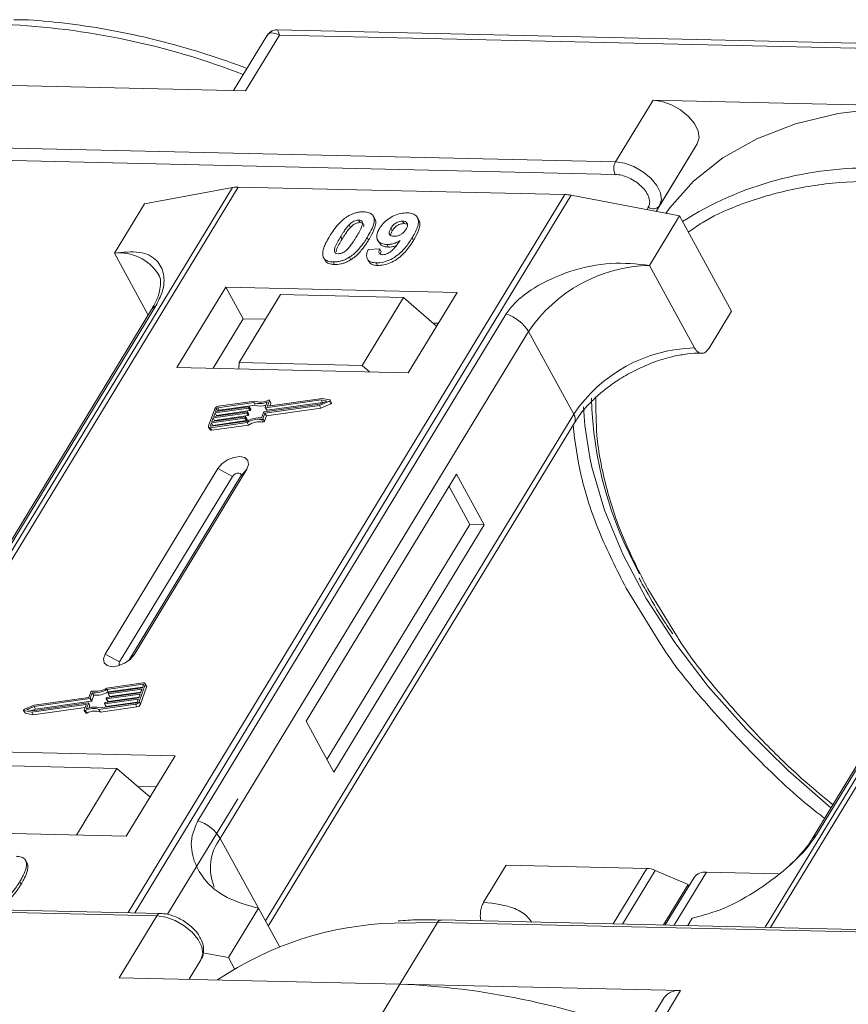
# Model space of a CAD drawing. Header units: millimetres. Extents: x 1675 to 3137, y 343 to 1376.
# Tile 58 of 84: x 2653 to 2694, y 1145 to 1194. Entities that reach past the tile are written whole.
import ezdxf

# ---------------------------------------------------------------- set-up
doc = ezdxf.new("R2010")
doc.units = ezdxf.units.MM

msp = doc.modelspace()

# ---------------------------------------------------------------- linework, layer by layer
at = {"color": 7, "linetype": 'Continuous', "lineweight": 15}
for p, q in [((2700.15, 1192.216), (2665.614, 1193.008)), ((2665.085, 1192.711), (2663.435, 1190)), ((2664.03, 1189.986), (2665.711, 1192.748)), ((2665.711, 1192.748), (2699.894, 1191.964)), ((2650.087, 1190.306), (2664.03, 1189.986)), ((2684.27, 1189.522), (2682.402, 1186.453)), ((2698.213, 1189.202), (2684.27, 1189.522)), ((2682.402, 1186.453), (2648.219, 1187.237)), ((2686.463, 1187.346), (2684.42, 1183.988)), ((2684.596, 1184.277), (2686.463, 1187.346)), ((2648.205, 1186.615), (2682.388, 1185.831)), ((2663.383, 1185.181), (2641.703, 1149.551)), ((2641.972, 1149.545), (2663.669, 1185.202)), ((2659.006, 1184.375), (2663.383, 1185.181)), ((2663.669, 1185.202), (2679.885, 1184.83)), ((2679.885, 1184.83), (2658.189, 1149.173)), ((2658.522, 1149.165), (2680.202, 1184.795)), ((2680.202, 1184.795), (2685.583, 1183.766)), ((2659.006, 1184.375), (2657.512, 1181.92)), ((2684.033, 1184.199), (2683.958, 1184.076)), ((2684.42, 1183.988), (2684.596, 1184.277)), ((2670.442, 1183.632), (2670.373, 1183.758)), ((2672.63, 1183.567), (2672.561, 1183.693)), ((2684.089, 1181.31), (2685.583, 1183.766)), ((2685.583, 1183.766), (2688.17, 1179.038)), ((2711.51, 1184.077), (2689.83, 1148.447)), ((2690.099, 1148.441), (2711.795, 1184.098)), ((2669.173, 1183.328), (2669.242, 1183.202)), ((2669.645, 1183.562), (2669.714, 1183.436)), ((2671.244, 1183.153), (2671.313, 1183.026)), ((2671.899, 1183.386), (2671.83, 1183.512)), ((2671.899, 1183.386), (2672.026, 1183.36)), ((2668.751, 1182.737), (2668.82, 1182.611)), ((2670.143, 1182.576), (2670.074, 1182.702)), ((2672.366, 1182.546), (2672.297, 1182.673)), ((2670.59, 1182.573), (2670.659, 1182.447)), ((2671.056, 1182.348), (2671.125, 1182.222)), ((2657.512, 1181.92), (2659.194, 1178.845)), ((2669.187, 1181.719), (2669.256, 1181.593)), ((2670.115, 1182.094), (2670.699, 1182.133)), ((2670.699, 1182.133), (2670.768, 1182.007)), ((2667.955, 1181.621), (2668.024, 1181.495)), ((2668.381, 1181.484), (2668.45, 1181.358)), ((2670.079, 1181.628), (2670.148, 1181.502)), ((2670.514, 1181.435), (2670.583, 1181.309)), ((2686.331, 1177.213), (2684.089, 1181.31)), ((2663.043, 1180.238), (2660.615, 1176.248)), ((2674.536, 1179.974), (2663.043, 1180.238)), ((2663.043, 1180.238), (2663.905, 1178.662)), ((2665.765, 1179.864), (2663.711, 1176.488)), ((2671.871, 1179.724), (2665.765, 1179.864)), ((2672.108, 1175.984), (2674.536, 1179.974)), ((2644.259, 1154.136), (2659.572, 1179.302)), ((2669.817, 1176.348), (2671.871, 1179.724)), ((2671.871, 1179.724), (2673.515, 1178.297)), ((2659.358, 1179.115), (2644.045, 1153.949)), ((2676.976, 1178.902), (2661.664, 1153.737)), ((2687.049, 1177.196), (2688.17, 1179.038)), ((2663.905, 1178.662), (2662.411, 1176.207)), ((2665.018, 1178.636), (2663.905, 1178.662)), ((2673.602, 1178.439), (2673.344, 1178.445)), ((2662.771, 1152.859), (2678.084, 1178.025)), ((2680.326, 1173.928), (2678.084, 1178.025)), ((2707.485, 1178.011), (2692.172, 1152.845)), ((2692.386, 1153.032), (2707.699, 1178.197)), ((2663.711, 1176.488), (2663.688, 1176.177)), ((2669.817, 1176.348), (2663.711, 1176.488)), ((2670.185, 1176.028), (2669.817, 1176.348)), ((2660.615, 1176.248), (2672.108, 1175.984)), ((2664.435, 1174.499), (2662.647, 1174.245)), ((2664.489, 1174.574), (2662.673, 1174.316)), ((2662.716, 1174.119), (2664.504, 1174.373)), ((2664.504, 1174.373), (2664.435, 1174.499)), ((2664.948, 1174.033), (2667.708, 1174.425)), ((2664.992, 1173.972), (2667.701, 1174.357)), ((2665.008, 1174.26), (2665.107, 1174.535)), ((2667.784, 1174.638), (2665.025, 1174.246)), ((2665.094, 1174.12), (2667.853, 1174.512)), ((2665.125, 1174.344), (2665.218, 1174.601)), ((2667.828, 1174.711), (2665.142, 1174.33)), ((2665.286, 1174.493), (2665.217, 1174.619)), ((2665.218, 1174.601), (2665.287, 1174.475)), ((2665.24, 1174.344), (2665.287, 1174.475)), ((2667.701, 1174.357), (2668.193, 1174.564)), ((2667.77, 1174.231), (2667.701, 1174.357)), ((2667.708, 1174.425), (2668.07, 1174.577)), ((2667.77, 1174.231), (2668.262, 1174.438)), ((2668.07, 1174.577), (2667.784, 1174.638)), ((2667.853, 1174.512), (2667.784, 1174.638)), ((2668.216, 1174.629), (2667.828, 1174.711)), ((2667.853, 1174.512), (2667.894, 1174.503)), ((2668.193, 1174.564), (2668.262, 1174.438)), ((2668.301, 1174.493), (2668.232, 1174.619)), ((2662.497, 1174.19), (2662.192, 1173.339)), ((2664.084, 1173.978), (2662.423, 1173.742)), ((2662.449, 1173.813), (2664.109, 1174.049)), ((2662.512, 1173.99), (2662.449, 1173.813)), ((2664.173, 1174.226), (2662.512, 1173.99)), ((2662.581, 1173.864), (2662.512, 1173.99)), ((2662.538, 1174.061), (2664.198, 1174.297)), ((2662.589, 1174.203), (2662.538, 1174.061)), ((2662.569, 1173.83), (2662.581, 1173.864)), ((2662.581, 1173.864), (2664.242, 1174.1)), ((2662.657, 1174.078), (2662.589, 1174.203)), ((2662.647, 1174.245), (2662.716, 1174.119)), ((2664.152, 1173.852), (2664.084, 1173.978)), ((2664.126, 1174.034), (2664.113, 1173.999)), ((2664.182, 1173.873), (2664.113, 1173.999)), ((2664.194, 1173.917), (2664.125, 1174.043)), ((2664.194, 1173.908), (2664.126, 1174.034)), ((2664.242, 1174.1), (2664.173, 1174.226)), ((2664.182, 1173.873), (2664.194, 1173.908)), ((2664.215, 1174.282), (2664.202, 1174.247)), ((2664.271, 1174.121), (2664.202, 1174.247)), ((2664.283, 1174.165), (2664.214, 1174.291)), ((2664.284, 1174.156), (2664.215, 1174.282)), ((2664.271, 1174.121), (2664.284, 1174.156)), ((2664.821, 1173.738), (2664.919, 1174.012)), ((2664.893, 1173.698), (2664.992, 1173.972)), ((2665.061, 1173.846), (2664.992, 1173.972)), ((2665.009, 1174.251), (2665.078, 1174.125)), ((2680.326, 1173.928), (2665.013, 1148.762)), ((2665.094, 1174.12), (2665.025, 1174.246)), ((2665.061, 1173.846), (2667.77, 1174.231)), ((2665.133, 1174.33), (2665.125, 1174.344)), ((2662.334, 1173.494), (2662.283, 1173.352)), ((2662.291, 1173.252), (2664.107, 1173.51)), ((2662.316, 1173.323), (2664.104, 1173.577)), ((2663.994, 1173.729), (2662.334, 1173.494)), ((2662.403, 1173.368), (2662.334, 1173.494)), ((2662.36, 1173.565), (2664.02, 1173.8)), ((2662.423, 1173.742), (2662.36, 1173.565)), ((2662.36, 1173.126), (2664.176, 1173.384)), ((2662.403, 1173.368), (2664.063, 1173.603)), ((2662.492, 1173.616), (2662.423, 1173.742)), ((2662.48, 1173.582), (2662.492, 1173.616)), ((2662.492, 1173.616), (2664.152, 1173.852)), ((2664.063, 1173.603), (2663.994, 1173.729)), ((2664.036, 1173.786), (2664.024, 1173.75)), ((2664.093, 1173.624), (2664.024, 1173.75)), ((2664.105, 1173.669), (2664.036, 1173.795)), ((2664.036, 1173.786), (2664.105, 1173.66)), ((2664.093, 1173.624), (2664.105, 1173.66)), ((2664.176, 1173.384), (2664.107, 1173.51)), ((2664.816, 1173.656), (2664.885, 1173.53)), ((2664.962, 1173.572), (2664.893, 1173.698)), ((2664.962, 1173.572), (2665.061, 1173.846)), ((2665.156, 1148.501), (2680.359, 1173.487)), ((2662.193, 1173.284), (2662.262, 1173.158)), ((2662.283, 1173.352), (2662.299, 1173.323)), ((2662.36, 1173.126), (2662.291, 1173.252)), ((2662.391, 1173.333), (2662.403, 1173.368)), ((2662.655, 1171.222), (2657.053, 1162.015)), ((2658.49, 1161.982), (2664.092, 1171.189)), ((2662.655, 1171.222), (2663.376, 1170.832)), ((2664.092, 1171.189), (2663.785, 1170.823)), ((2674.508, 1170.95), (2667.038, 1158.674)), ((2675.887, 1168.428), (2674.508, 1170.95)), ((2663.376, 1170.832), (2657.774, 1161.625)), ((2658.233, 1161.698), (2663.785, 1170.823)), ((2675.169, 1168.445), (2674.134, 1170.336)), ((2668.073, 1156.783), (2675.169, 1168.445)), ((2668.417, 1156.152), (2675.887, 1168.428)), ((2675.887, 1168.428), (2675.169, 1168.445)), ((2682.931, 1165.277), (2684.658, 1162.489)), ((2685.43, 1162.943), (2684.008, 1165.252)), ((2657.774, 1161.625), (2657.053, 1162.015)), ((2658.49, 1161.982), (2658.301, 1161.756)), ((2658.946, 1160.582), (2657.129, 1160.324)), ((2658.92, 1160.511), (2657.133, 1160.257)), ((2657.202, 1160.131), (2657.133, 1160.257)), ((2657.202, 1160.131), (2658.915, 1160.374)), ((2658.877, 1160.269), (2657.217, 1160.033)), ((2657.242, 1160.104), (2658.903, 1160.34)), ((2658.739, 1159.644), (2659.045, 1160.495)), ((2658.808, 1159.518), (2659.114, 1160.369)), ((2658.813, 1160.092), (2658.877, 1160.269)), ((2658.903, 1160.34), (2658.954, 1160.482)), ((2658.947, 1160.463), (2658.92, 1160.511)), ((2659.113, 1160.424), (2659.044, 1160.55)), ((2659.045, 1160.495), (2659.114, 1160.369)), ((2656.288, 1159.801), (2653.529, 1159.409)), ((2656.245, 1159.862), (2653.536, 1159.477)), ((2656.343, 1160.136), (2656.245, 1159.862)), ((2656.357, 1159.674), (2656.288, 1159.801)), ((2656.416, 1160.096), (2656.317, 1159.821)), ((2656.386, 1159.695), (2656.317, 1159.821)), ((2656.386, 1159.695), (2656.485, 1159.97)), ((2656.485, 1159.97), (2656.416, 1160.096)), ((2658.699, 1159.773), (2657.038, 1159.537)), ((2657.064, 1159.608), (2658.724, 1159.843)), ((2657.111, 1159.8), (2657.124, 1159.835)), ((2657.111, 1159.79), (2657.18, 1159.664)), ((2658.788, 1160.021), (2657.128, 1159.785)), ((2657.197, 1159.659), (2657.128, 1159.785)), ((2657.153, 1159.856), (2658.813, 1160.092)), ((2657.197, 1159.659), (2658.736, 1159.878)), ((2657.2, 1160.048), (2657.213, 1160.083)), ((2657.201, 1160.039), (2657.27, 1159.913)), ((2657.286, 1159.907), (2657.217, 1160.033)), ((2657.286, 1159.907), (2658.826, 1160.126)), ((2658.648, 1159.631), (2658.699, 1159.773)), ((2658.724, 1159.843), (2658.788, 1160.021)), ((2653.005, 1159.215), (2653.074, 1159.089)), ((2653.02, 1159.205), (2653.408, 1159.122)), ((2653.089, 1159.078), (2653.02, 1159.205)), ((2653.536, 1159.477), (2653.044, 1159.27)), ((2653.529, 1159.409), (2653.167, 1159.256)), ((2653.167, 1159.256), (2653.452, 1159.196)), ((2653.408, 1159.122), (2656.095, 1159.504)), ((2653.412, 1159.204), (2653.598, 1159.283)), ((2653.452, 1159.196), (2656.212, 1159.588)), ((2653.477, 1158.996), (2656.066, 1159.364)), ((2653.598, 1159.283), (2653.529, 1159.409)), ((2653.598, 1159.283), (2656.357, 1159.674)), ((2656.111, 1159.489), (2656.019, 1159.233)), ((2656.019, 1159.214), (2656.088, 1159.088)), ((2656.142, 1159.084), (2656.073, 1159.21)), ((2656.108, 1159.48), (2656.095, 1159.504)), ((2656.228, 1159.573), (2656.13, 1159.299)), ((2656.297, 1159.456), (2656.228, 1159.582)), ((2656.297, 1159.447), (2656.228, 1159.573)), ((2656.26, 1159.342), (2656.297, 1159.447)), ((2656.747, 1159.26), (2658.564, 1159.518)), ((2656.816, 1159.134), (2656.747, 1159.26)), ((2656.801, 1159.335), (2658.589, 1159.589)), ((2656.816, 1159.134), (2658.633, 1159.392)), ((2657.022, 1159.551), (2657.035, 1159.587)), ((2657.022, 1159.542), (2657.091, 1159.416)), ((2657.107, 1159.411), (2657.038, 1159.537)), ((2657.107, 1159.411), (2658.647, 1159.629)), ((2658.564, 1159.518), (2658.633, 1159.392)), ((2658.808, 1159.518), (2658.739, 1159.644)), ((2653.089, 1159.078), (2653.477, 1158.996)), ((2653.477, 1158.996), (2653.408, 1159.122)), ((2667.038, 1158.674), (2668.417, 1156.152)), ((2660.53, 1156.956), (2649.037, 1157.22)), ((2658.102, 1152.967), (2660.53, 1156.956)), ((2651.535, 1156.478), (2657.641, 1156.338)), ((2655.624, 1153.024), (2657.641, 1156.338)), ((2657.641, 1156.338), (2659.285, 1154.911)), ((2659.596, 1155.422), (2658.672, 1155.443)), ((2663.644, 1154.83), (2660.151, 1149.091)), ((2646.609, 1153.23), (2658.102, 1152.967)), ((2662.771, 1152.859), (2664.668, 1149.393)), ((2653.058, 1151.824), (2653.052, 1151.835)), ((2653.13, 1151.705), (2653.199, 1151.579)), ((2675.853, 1149.691), (2676.974, 1151.532)), ((2676.974, 1151.532), (2683.958, 1151.372)), ((2683.958, 1151.372), (2682.283, 1148.62)), ((2684.377, 1151.274), (2682.755, 1148.609)), ((2684.377, 1151.274), (2686.007, 1150.578)), ((2686.309, 1150.92), (2684.873, 1148.561)), ((2685.32, 1148.55), (2686.92, 1151.18)), ((2690.496, 1151.098), (2686.92, 1151.18)), ((2652.809, 1150.706), (2652.878, 1150.58)), ((2684.781, 1148.563), (2686.007, 1150.578)), ((2686.052, 1150.497), (2686.007, 1150.578)), ((2659.802, 1149.136), (2625.619, 1149.92)), ((2625.437, 1149.796), (2659.62, 1149.011)), ((2659.62, 1149.011), (2657.752, 1145.942)), ((2664.668, 1149.393), (2663.174, 1146.938)), ((2664.668, 1149.393), (2665.71, 1147.488)), ((2671.404, 1148.653), (2673.563, 1148.691)), ((2671.696, 1145.622), (2673.563, 1148.691)), ((2673.563, 1148.691), (2707.746, 1147.907)), ((2707.929, 1148.032), (2673.746, 1148.816)), ((2685.996, 1148.535), (2686.217, 1148.898)), ((2661.911, 1147.179), (2663.174, 1146.938)), ((2661.813, 1146.836), (2661.221, 1145.863)), ((2661.221, 1145.863), (2661.813, 1146.836)), ((2663.174, 1146.938), (2663.473, 1146.391)), ((2657.752, 1145.942), (2671.696, 1145.622)), ((2671.696, 1145.622), (2670.015, 1142.86)), ((2685.639, 1145.302), (2671.696, 1145.622)), ((2683.959, 1142.54), (2685.639, 1145.302)), ((2684.826, 1144.956), (2682.957, 1141.886))]:
    msp.add_line(p, q, dxfattribs=at)
at = {"color": 7, "linetype": 'Continuous', "lineweight": 15, "flags": 128}
for points in [[(2686.463, 1187.346), (2686.552, 1187.638), (2686.503, 1187.983), (2686.322, 1188.352), (2686.023, 1188.713), (2685.632, 1189.035), (2685.184, 1189.291), (2684.716, 1189.458), (2684.27, 1189.522)], [(2698.213, 1189.202), (2695.761, 1189.144), (2693.463, 1188.855), (2691.343, 1188.339), (2689.425, 1187.601), (2687.73, 1186.649), (2686.276, 1185.493), (2685.079, 1184.147), (2684.9, 1183.896)], [(2684.596, 1184.277), (2684.684, 1184.569), (2684.636, 1184.914), (2684.454, 1185.283), (2684.155, 1185.644), (2683.765, 1185.966), (2683.317, 1186.222), (2682.849, 1186.389), (2682.402, 1186.453)], [(2665.164, 1174.624), (2665.176, 1174.628), (2665.187, 1174.63), (2665.198, 1174.63), (2665.207, 1174.628), (2665.214, 1174.624), (2665.218, 1174.617), (2665.219, 1174.61), (2665.218, 1174.601)], [(2668.216, 1174.629), (2668.226, 1174.625), (2668.232, 1174.619), (2668.234, 1174.61), (2668.232, 1174.6), (2668.227, 1174.59), (2668.218, 1174.58), (2668.206, 1174.571), (2668.193, 1174.564)], [(2668.262, 1174.438), (2668.275, 1174.445), (2668.287, 1174.454), (2668.296, 1174.464), (2668.301, 1174.474), (2668.303, 1174.484), (2668.301, 1174.493)], [(2664.109, 1174.049), (2664.113, 1174.049), (2664.117, 1174.048), (2664.121, 1174.047), (2664.123, 1174.046), (2664.125, 1174.043), (2664.126, 1174.041), (2664.126, 1174.037), (2664.126, 1174.034)], [(2664.198, 1174.297), (2664.203, 1174.297), (2664.206, 1174.297), (2664.21, 1174.296), (2664.212, 1174.294), (2664.214, 1174.292), (2664.215, 1174.289), (2664.215, 1174.286), (2664.215, 1174.282)], [(2665.025, 1174.246), (2665.021, 1174.246), (2665.017, 1174.246), (2665.013, 1174.247), (2665.011, 1174.249), (2665.009, 1174.251), (2665.008, 1174.254), (2665.008, 1174.257), (2665.008, 1174.26)], [(2665.142, 1174.33), (2665.138, 1174.33), (2665.134, 1174.33), (2665.13, 1174.331), (2665.128, 1174.333), (2665.126, 1174.335), (2665.125, 1174.338), (2665.125, 1174.341), (2665.125, 1174.344)], [(2681.124, 1171.776), (2680.881, 1173.369), (2680.817, 1174.291)], [(2664.02, 1173.8), (2664.024, 1173.801), (2664.028, 1173.8), (2664.031, 1173.799), (2664.034, 1173.797), (2664.036, 1173.795), (2664.037, 1173.792), (2664.037, 1173.789), (2664.036, 1173.786)], [(2662.291, 1173.252), (2662.265, 1173.25), (2662.241, 1173.253), (2662.221, 1173.259), (2662.205, 1173.269), (2662.193, 1173.283), (2662.187, 1173.3), (2662.187, 1173.318), (2662.192, 1173.339)], [(2662.283, 1173.352), (2662.282, 1173.345), (2662.282, 1173.339), (2662.284, 1173.333), (2662.288, 1173.329), (2662.293, 1173.325), (2662.3, 1173.323), (2662.307, 1173.322), (2662.316, 1173.323)], [(2664.092, 1171.189), (2664.18, 1171.425), (2664.146, 1171.628), (2663.994, 1171.766), (2663.747, 1171.819), (2663.444, 1171.779), (2663.13, 1171.651), (2662.853, 1171.456), (2662.655, 1171.222)], [(2693.103, 1154.376), (2690.977, 1156.227), (2688.894, 1158.28), (2687.013, 1160.405), (2685.352, 1162.579), (2683.93, 1164.778), (2682.76, 1166.98), (2681.857, 1169.161), (2681.228, 1171.298), (2681.124, 1171.776)], [(2663.785, 1170.823), (2663.81, 1170.89), (2663.801, 1170.948), (2663.757, 1170.987), (2663.687, 1171.002), (2663.601, 1170.991), (2663.511, 1170.954), (2663.432, 1170.899), (2663.376, 1170.832)], [(2657.053, 1162.015), (2656.965, 1161.779), (2656.999, 1161.576), (2657.151, 1161.438), (2657.398, 1161.385), (2657.701, 1161.425), (2658.015, 1161.553), (2658.292, 1161.749), (2658.49, 1161.982)], [(2657.774, 1161.625), (2657.748, 1161.558), (2657.758, 1161.5), (2657.802, 1161.461), (2657.806, 1161.459)], [(2658.954, 1160.482), (2658.955, 1160.489), (2658.955, 1160.495), (2658.953, 1160.5), (2658.949, 1160.505), (2658.944, 1160.508), (2658.937, 1160.511), (2658.929, 1160.511), (2658.92, 1160.511)], [(2658.946, 1160.582), (2658.972, 1160.584), (2658.996, 1160.581), (2659.016, 1160.575), (2659.032, 1160.564), (2659.043, 1160.551), (2659.049, 1160.534), (2659.05, 1160.515), (2659.045, 1160.495)], [(2657.128, 1159.785), (2657.123, 1159.785), (2657.119, 1159.785), (2657.116, 1159.786), (2657.113, 1159.788), (2657.111, 1159.79), (2657.11, 1159.793), (2657.11, 1159.796), (2657.111, 1159.8)], [(2657.217, 1160.033), (2657.212, 1160.033), (2657.209, 1160.033), (2657.205, 1160.035), (2657.202, 1160.036), (2657.201, 1160.039), (2657.2, 1160.041), (2657.199, 1160.044), (2657.2, 1160.048)], [(2653.02, 1159.205), (2653.011, 1159.208), (2653.005, 1159.215), (2653.002, 1159.223), (2653.004, 1159.233), (2653.01, 1159.244), (2653.019, 1159.254), (2653.03, 1159.263), (2653.044, 1159.27)], [(2656.073, 1159.21), (2656.061, 1159.206), (2656.049, 1159.203), (2656.039, 1159.203), (2656.03, 1159.206), (2656.023, 1159.21), (2656.019, 1159.216), (2656.017, 1159.224), (2656.019, 1159.233)], [(2656.095, 1159.504), (2656.099, 1159.504), (2656.103, 1159.504), (2656.106, 1159.503), (2656.109, 1159.501), (2656.111, 1159.499), (2656.112, 1159.496), (2656.112, 1159.493), (2656.111, 1159.489)], [(2656.212, 1159.588), (2656.216, 1159.588), (2656.22, 1159.588), (2656.223, 1159.587), (2656.226, 1159.585), (2656.228, 1159.583), (2656.229, 1159.58), (2656.229, 1159.577), (2656.228, 1159.573)], [(2657.038, 1159.537), (2657.034, 1159.537), (2657.03, 1159.537), (2657.027, 1159.538), (2657.024, 1159.54), (2657.022, 1159.542), (2657.021, 1159.545), (2657.021, 1159.548), (2657.022, 1159.551)], [(2656.088, 1159.088), (2656.092, 1159.084), (2656.099, 1159.08), (2656.108, 1159.077), (2656.118, 1159.077), (2656.13, 1159.08), (2656.142, 1159.084)], [(2659.62, 1149.011), (2660.066, 1148.947), (2660.534, 1148.78), (2660.982, 1148.525), (2661.373, 1148.202), (2661.672, 1147.841), (2661.853, 1147.472), (2661.902, 1147.127), (2661.813, 1146.836)]]:
    msp.add_lwpolyline(points, dxfattribs=at)
at = {"color": 7, "linetype": 'Continuous', "lineweight": 15}
for centre, radius, start, end in [((2650.371, 1155.711), 37.606, 68.8867, 87.4164), ((2682.995, 1186.128), 0.676, 151.2883, 206.0774), ((2694.91, 1168.962), 17.186, 88.173, 122.2769), ((2663.629, 1183.799), 1.404, 88.3644, 100.0749), ((2679.833, 1182.907), 1.923, 78.9596, 88.4511), ((2684.274, 1184.525), 0.406, 233.4992, 322.3259), ((2657.752, 1179.613), 2.32, 32.7281, 95.9449), ((2684.257, 1173.873), 7.439, 91.2925, 146.0732), ((2659.77, 1178.858), 0.486, 114.0472, 148.0355), ((2676.334, 1176.953), 2.052, 31.4947, 71.765), ((2686.499, 1169.776), 7.439, 91.2925, 146.0732), ((2664.726, 1175.358), 0.907, 251.2927, 294.8085), ((2664.771, 1175.343), 0.819, 249.8549, 298.6145), ((2664.786, 1175.175), 0.85, 250.6487, 287.8017), ((2665.267, 1174.484), 0.0214, 336.1246, 26.8104), ((2700.028, 1175.206), 18.828, 181.473, 209.2705), ((2662.702, 1174.089), 0.229, 97.4207, 153.8527), ((2662.657, 1174.169), 0.0762, 97.4207, 153.8527), ((2662.727, 1174.043), 0.0769, 97.5763, 152.4403), ((2664.079, 1174.015), 0.0381, 277.4207, 333.8527), ((2664.148, 1173.889), 0.0381, 277.4207, 333.8527), ((2664.168, 1174.264), 0.0381, 277.4207, 333.8527), ((2664.184, 1173.912), 0.011, 336.9348, 26.0002), ((2664.237, 1174.138), 0.0381, 277.4207, 333.8527), ((2664.274, 1174.161), 0.011, 336.9348, 26.0002), ((2664.953, 1173.995), 0.0381, 97.4207, 153.8527), ((2665.09, 1174.134), 0.0149, 216.6597, 287.1115), ((2679.984, 1173.68), 0.422, 332.7392, 35.9387), ((2663.989, 1173.767), 0.0381, 277.4207, 333.8527), ((2664.058, 1173.641), 0.0381, 277.4207, 333.8527), ((2664.707, 1172.57), 1.173, 84.4424, 120.9301), ((2664.095, 1173.664), 0.011, 336.9348, 26.0002), ((2664.65, 1172.673), 0.998, 80.3986, 122.9491), ((2664.719, 1172.547), 0.998, 80.3986, 122.9491), ((2664.827, 1173.729), 0.0736, 261.7629, 334.647), ((2664.896, 1173.603), 0.0736, 261.7629, 334.647), ((2662.333, 1173.211), 0.0892, 216.6597, 287.1115), ((2656.41, 1160.105), 0.0736, 81.7629, 154.647), ((2656.53, 1161.263), 1.173, 264.4424, 300.9301), ((2656.587, 1161.161), 0.998, 260.3986, 302.9491), ((2659.053, 1160.395), 0.0661, 336.9348, 26.0002), ((2656.283, 1159.838), 0.0381, 277.4207, 333.8527), ((2656.352, 1159.712), 0.0381, 277.4207, 333.8527), ((2656.598, 1161.137), 1.173, 264.4424, 300.9301), ((2657.158, 1159.818), 0.0381, 97.4207, 153.8527), ((2657.247, 1160.066), 0.0381, 97.4207, 153.8527), ((2657.281, 1159.921), 0.0149, 216.6597, 287.1115), ((2656.465, 1158.491), 0.819, 69.8549, 118.6145), ((2656.51, 1158.476), 0.907, 71.2927, 114.8085), ((2656.287, 1159.451), 0.011, 336.9348, 26.0002), ((2657.069, 1159.57), 0.0381, 97.4207, 153.8527), ((2657.103, 1159.425), 0.0149, 216.6597, 287.1115), ((2657.192, 1159.673), 0.0149, 216.6597, 287.1115), ((2658.534, 1159.744), 0.229, 277.4207, 333.8527), ((2658.579, 1159.664), 0.0762, 277.4207, 333.8527), ((2658.603, 1159.618), 0.229, 277.4207, 333.8527), ((2653.092, 1159.1), 0.0212, 210.2186, 262.8226), ((2656.534, 1158.365), 0.819, 69.8549, 118.6145), ((2661.021, 1151.787), 2.052, 31.4947, 71.765), ((2664.717, 1151.396), 2.434, 143.0587, 202.974), ((2692.584, 1152.588), 0.486, 114.0436, 148.1804), ((2683.908, 1150.219), 1.154, 66.0507, 87.522), ((2686.839, 1150.521), 0.664, 83.0653, 142.99), ((2659.812, 1148.926), 0.21, 92.0598, 156.0028), ((2671.872, 1132.188), 16.472, 91.6287, 124.0831), ((2673.763, 1148.595), 0.221, 94.3757, 154.3004), ((2670.119, 1107.766), 37.889, 68.9709, 87.6149), ((2685.523, 1144.445), 0.865, 82.2958, 143.7595)]:
    msp.add_arc(centre, radius, start, end, dxfattribs=at)
for points, knots in [([(2664.099, 1191.09), (2663.844, 1191.188), (2662.909, 1191.545), (2661.275, 1192.057), (2659.199, 1192.616), (2657.107, 1193.054), (2655.031, 1193.353), (2653.495, 1193.506), (2652.68, 1193.511), (2652.522, 1193.512)], [0, 0, 0, 0, 0.064257, 0.235538, 0.411454, 0.590698, 0.772379, 0.955884, 1, 1, 1, 1]), ([(2665.612, 1193.008), (2665.548, 1193.005), (2665.438, 1192.998), (2665.254, 1192.913), (2665.17, 1192.817), (2665.124, 1192.764)], [0, 0, 0, 0, 0.389383, 0.666862, 1, 1, 1, 1]), ([(2665.613, 1193.002), (2665.613, 1193.004), (2665.612, 1193.028), (2665.635, 1192.945), (2665.685, 1192.814), (2665.711, 1192.748)], [0, 0, 0, 0, 0.044603, 0.521109, 1, 1, 1, 1]), ([(2665.711, 1192.748), (2665.571, 1192.805), (2665.355, 1192.892), (2665.16, 1192.825), (2665.089, 1192.711), (2665.057, 1192.66)], [0, 0, 0, 0, 0.498413, 0.772928, 1, 1, 1, 1]), ([(2682.388, 1185.831), (2682.496, 1185.821), (2682.716, 1185.8), (2683.077, 1185.668), (2683.42, 1185.473), (2683.714, 1185.229), (2683.941, 1184.956), (2684.079, 1184.674), (2684.121, 1184.406), (2684.062, 1184.267), (2684.033, 1184.199)], [0, 0, 0, 0, 0.12225, 0.25, 0.37775, 0.5, 0.62225, 0.75, 0.87775, 1, 1, 1, 1]), ([(2686.021, 1182.965), (2686.244, 1183.124), (2686.952, 1183.629), (2688.541, 1184.352), (2690.797, 1185.058), (2693.461, 1185.487), (2695.385, 1185.503), (2696.332, 1185.511)], [0, 0, 0, 0, 0.088375, 0.281114, 0.527622, 0.767417, 1, 1, 1, 1]), ([(2668.198, 1182.75), (2668.25, 1182.832), (2668.367, 1183.018), (2668.616, 1183.342), (2668.875, 1183.599), (2669.066, 1183.723), (2669.087, 1183.737)], [0, 0, 0, 0, 0.236731, 0.537555, 0.949668, 1, 1, 1, 1]), ([(2669.087, 1183.737), (2669.138, 1183.767), (2669.24, 1183.828), (2669.405, 1183.896), (2669.571, 1183.944), (2669.707, 1183.964), (2669.814, 1183.971), (2669.867, 1183.971), (2669.894, 1183.971)], [0, 0, 0, 0, 0.193776, 0.3936, 0.587864, 0.788908, 0.894169, 1, 1, 1, 1]), ([(2669.894, 1183.971), (2669.987, 1183.962), (2670.175, 1183.945), (2670.354, 1183.818), (2670.439, 1183.633), (2670.396, 1183.261), (2670.211, 1182.939), (2670.074, 1182.702)], [0, 0, 0, 0, 0.147566, 0.296688, 0.431278, 0.580404, 1, 1, 1, 1]), ([(2670.677, 1183.141), (2670.733, 1183.224), (2670.845, 1183.389), (2671.107, 1183.619), (2671.418, 1183.796), (2671.757, 1183.909), (2671.962, 1183.917), (2672.068, 1183.921)], [0, 0, 0, 0, 0.197927, 0.397728, 0.597413, 0.790584, 1, 1, 1, 1]), ([(2672.068, 1183.921), (2672.161, 1183.912), (2672.349, 1183.895), (2672.532, 1183.765), (2672.627, 1183.572), (2672.6, 1183.24), (2672.449, 1182.927), (2672.319, 1182.709), (2672.297, 1182.673)], [0, 0, 0, 0, 0.148288, 0.297745, 0.443713, 0.607791, 0.934708, 1, 1, 1, 1]), ([(2668.751, 1182.737), (2668.776, 1182.778), (2668.827, 1182.86), (2668.898, 1182.971), (2668.966, 1183.07), (2669.029, 1183.156), (2669.095, 1183.243), (2669.147, 1183.3), (2669.173, 1183.328)], [0, 0, 0, 0, 0.2059417, 0.4119594, 0.558149, 0.7045024, 0.8518015, 1, 1, 1, 1]), ([(2668.82, 1182.611), (2668.845, 1182.652), (2668.896, 1182.734), (2668.967, 1182.845), (2669.035, 1182.944), (2669.098, 1183.03), (2669.164, 1183.117), (2669.216, 1183.174), (2669.242, 1183.202)], [0, 0, 0, 0, 0.205942, 0.411959, 0.558149, 0.704502, 0.851801, 1, 1, 1, 1]), ([(2669.173, 1183.328), (2669.216, 1183.37), (2669.285, 1183.438), (2669.41, 1183.514), (2669.523, 1183.553), (2669.6, 1183.561), (2669.64, 1183.562), (2669.645, 1183.562)], [0, 0, 0, 0, 0.334804, 0.542561, 0.750382, 0.970721, 1, 1, 1, 1]), ([(2669.242, 1183.202), (2669.285, 1183.244), (2669.354, 1183.312), (2669.478, 1183.388), (2669.592, 1183.427), (2669.669, 1183.435), (2669.709, 1183.436), (2669.714, 1183.436)], [0, 0, 0, 0, 0.334804, 0.542561, 0.750382, 0.970721, 1, 1, 1, 1]), ([(2669.645, 1183.562), (2669.683, 1183.557), (2669.753, 1183.55), (2669.819, 1183.501), (2669.845, 1183.408), (2669.812, 1183.238), (2669.689, 1182.997), (2669.58, 1182.813), (2669.524, 1182.72)], [0, 0, 0, 0, 0.104614, 0.188814, 0.273512, 0.444127, 0.719481, 1, 1, 1, 1]), ([(2669.714, 1183.436), (2669.752, 1183.431), (2669.822, 1183.424), (2669.887, 1183.374), (2669.911, 1183.307), (2669.898, 1183.253), (2669.892, 1183.227)], [0, 0, 0, 0, 0.293658, 0.530016, 0.767769, 1, 1, 1, 1]), ([(2670.143, 1182.576), (2670.191, 1182.658), (2670.342, 1182.914), (2670.486, 1183.251), (2670.509, 1183.529), (2670.447, 1183.604), (2670.43, 1183.625)], [0, 0, 0, 0, 0.220552, 0.687786, 0.91457, 1, 1, 1, 1]), ([(2671.398, 1182.756), (2671.352, 1182.76), (2671.265, 1182.769), (2671.183, 1182.829), (2671.152, 1182.912), (2671.173, 1183.024), (2671.218, 1183.104), (2671.244, 1183.153)], [0, 0, 0, 0, 0.213937, 0.398075, 0.583091, 0.751666, 1, 1, 1, 1]), ([(2671.244, 1183.153), (2671.28, 1183.206), (2671.336, 1183.29), (2671.456, 1183.399), (2671.575, 1183.463), (2671.705, 1183.506), (2671.785, 1183.51), (2671.83, 1183.512)], [0, 0, 0, 0, 0.2913202, 0.4655393, 0.6416315, 0.798664, 1, 1, 1, 1]), ([(2671.313, 1183.026), (2671.349, 1183.08), (2671.405, 1183.164), (2671.525, 1183.273), (2671.644, 1183.337), (2671.774, 1183.38), (2671.854, 1183.384), (2671.899, 1183.386)], [0, 0, 0, 0, 0.29132, 0.465539, 0.641632, 0.798664, 1, 1, 1, 1]), ([(2671.83, 1183.512), (2671.876, 1183.506), (2671.969, 1183.495), (2672.051, 1183.42), (2672.084, 1183.321), (2672.057, 1183.208), (2672.016, 1183.134), (2671.997, 1183.1)], [0, 0, 0, 0, 0.207955, 0.420406, 0.62732, 0.827707, 1, 1, 1, 1]), ([(2672.366, 1182.546), (2672.414, 1182.628), (2672.559, 1182.876), (2672.687, 1183.209), (2672.695, 1183.473), (2672.632, 1183.546), (2672.619, 1183.56)], [0, 0, 0, 0, 0.227122, 0.68486, 0.934898, 1, 1, 1, 1]), ([(2667.877, 1181.752), (2667.869, 1181.786), (2667.853, 1181.854), (2667.864, 1182.001), (2667.913, 1182.192), (2668.004, 1182.399), (2668.101, 1182.586), (2668.166, 1182.696), (2668.198, 1182.75)], [0, 0, 0, 0, 0.118441, 0.239346, 0.459593, 0.684925, 0.84224, 1, 1, 1, 1]), ([(2668.63, 1181.893), (2668.584, 1181.9), (2668.509, 1181.909), (2668.45, 1181.966), (2668.432, 1182.061), (2668.468, 1182.231), (2668.593, 1182.471), (2668.698, 1182.648), (2668.751, 1182.737)], [0, 0, 0, 0, 0.12537, 0.20229, 0.279179, 0.464758, 0.730582, 1, 1, 1, 1]), ([(2669.524, 1182.72), (2669.499, 1182.679), (2669.449, 1182.597), (2669.377, 1182.486), (2669.309, 1182.387), (2669.246, 1182.3), (2669.179, 1182.212), (2669.127, 1182.156), (2669.101, 1182.127)], [0, 0, 0, 0, 0.20527, 0.410616, 0.55715, 0.703844, 0.851471, 1, 1, 1, 1]), ([(2670.074, 1182.702), (2670.022, 1182.62), (2669.906, 1182.434), (2669.661, 1182.117), (2669.405, 1181.861), (2669.215, 1181.737), (2669.187, 1181.719)], [0, 0, 0, 0, 0.237281, 0.538591, 0.932677, 1, 1, 1, 1]), ([(2672.297, 1182.673), (2672.245, 1182.591), (2672.089, 1182.345), (2671.816, 1182.005), (2671.427, 1181.697), (2671.065, 1181.517), (2670.747, 1181.439), (2670.576, 1181.436), (2670.514, 1181.435)], [0, 0, 0, 0, 0.142337, 0.429127, 0.589943, 0.751205, 0.909895, 1, 1, 1, 1]), ([(2671.056, 1182.348), (2670.963, 1182.358), (2670.777, 1182.378), (2670.605, 1182.517), (2670.528, 1182.709), (2670.561, 1182.928), (2670.642, 1183.077), (2670.677, 1183.141)], [0, 0, 0, 0, 0.210189, 0.421773, 0.623603, 0.837034, 1, 1, 1, 1]), ([(2671.231, 1182.805), (2671.234, 1182.831), (2671.241, 1182.901), (2671.285, 1182.978), (2671.313, 1183.026)], [0, 0, 0, 0, 0.366323, 1, 1, 1, 1]), ([(2671.997, 1183.1), (2671.964, 1183.051), (2671.909, 1182.97), (2671.784, 1182.867), (2671.656, 1182.802), (2671.521, 1182.759), (2671.439, 1182.757), (2671.398, 1182.756)], [0, 0, 0, 0, 0.267394, 0.447214, 0.627122, 0.813065, 1, 1, 1, 1]), ([(2668.522, 1181.979), (2668.526, 1182.013), (2668.541, 1182.129), (2668.665, 1182.346), (2668.768, 1182.522), (2668.82, 1182.611)], [0, 0, 0, 0, 0.166989, 0.580698, 1, 1, 1, 1]), ([(2669.256, 1181.593), (2669.305, 1181.625), (2669.402, 1181.691), (2669.565, 1181.83), (2669.738, 1182.009), (2669.899, 1182.21), (2670.033, 1182.4), (2670.106, 1182.517), (2670.143, 1182.576)], [0, 0, 0, 0, 0.118595, 0.239509, 0.447458, 0.659935, 0.829685, 1, 1, 1, 1]), ([(2670.583, 1181.309), (2670.683, 1181.313), (2670.885, 1181.321), (2671.22, 1181.43), (2671.55, 1181.608), (2671.927, 1181.923), (2672.181, 1182.252), (2672.328, 1182.486), (2672.366, 1182.546)], [0, 0, 0, 0, 0.14324, 0.28761, 0.430449, 0.591135, 0.89544, 1, 1, 1, 1]), ([(2670.671, 1182.453), (2670.684, 1182.423), (2670.726, 1182.329), (2670.888, 1182.243), (2671.054, 1182.229), (2671.125, 1182.222)], [0, 0, 0, 0, 0.20752, 0.66568, 1, 1, 1, 1]), ([(2670.833, 1181.843), (2670.874, 1181.845), (2670.956, 1181.85), (2671.102, 1181.909), (2671.267, 1182.011), (2671.481, 1182.231), (2671.611, 1182.415), (2671.7, 1182.542)], [0, 0, 0, 0, 0.112015, 0.224355, 0.367768, 0.565827, 1, 1, 1, 1]), ([(2671.7, 1182.542), (2671.649, 1182.513), (2671.544, 1182.454), (2671.406, 1182.402), (2671.295, 1182.372), (2671.214, 1182.357), (2671.134, 1182.349), (2671.082, 1182.349), (2671.056, 1182.348)], [0, 0, 0, 0, 0.243491, 0.496266, 0.61821, 0.741704, 0.870158, 1, 1, 1, 1]), ([(2671.125, 1182.222), (2671.174, 1182.223), (2671.275, 1182.226), (2671.407, 1182.255), (2671.485, 1182.282), (2671.507, 1182.29)], [0, 0, 0, 0, 0.409454, 0.83528, 1, 1, 1, 1]), ([(2659.572, 1179.302), (2659.69, 1179.536), (2659.991, 1180.136), (2660.004, 1180.931), (2659.649, 1181.636), (2658.834, 1182.051), (2657.951, 1181.964), (2657.512, 1181.92)], [0, 0, 0, 0, 0.125713, 0.321276, 0.524466, 0.763484, 1, 1, 1, 1]), ([(2668.381, 1181.484), (2668.333, 1181.487), (2668.238, 1181.492), (2668.112, 1181.522), (2668.005, 1181.573), (2667.938, 1181.636), (2667.897, 1181.698), (2667.884, 1181.734), (2667.877, 1181.752)], [0, 0, 0, 0, 0.192635, 0.388697, 0.582015, 0.783044, 0.890959, 1, 1, 1, 1]), ([(2669.187, 1181.719), (2669.137, 1181.689), (2669.034, 1181.627), (2668.869, 1181.559), (2668.703, 1181.511), (2668.567, 1181.491), (2668.46, 1181.484), (2668.407, 1181.484), (2668.381, 1181.484)], [0, 0, 0, 0, 0.193769, 0.393564, 0.587886, 0.789131, 0.894283, 1, 1, 1, 1]), ([(2669.101, 1182.127), (2669.059, 1182.085), (2668.99, 1182.017), (2668.866, 1181.942), (2668.754, 1181.903), (2668.676, 1181.894), (2668.636, 1181.894), (2668.63, 1181.893)], [0, 0, 0, 0, 0.333678, 0.540413, 0.747264, 0.961209, 1, 1, 1, 1]), ([(2670.514, 1181.435), (2670.42, 1181.444), (2670.251, 1181.461), (2670.094, 1181.578), (2670.024, 1181.753), (2670.053, 1181.938), (2670.102, 1182.061), (2670.115, 1182.094)], [0, 0, 0, 0, 0.242788, 0.438865, 0.634801, 0.900936, 1, 1, 1, 1]), ([(2670.699, 1182.133), (2670.679, 1182.084), (2670.648, 1182.008), (2670.659, 1181.918), (2670.705, 1181.869), (2670.769, 1181.847), (2670.816, 1181.844), (2670.833, 1181.843)], [0, 0, 0, 0, 0.3447142, 0.5290593, 0.7142089, 0.8921959, 1, 1, 1, 1]), ([(2670.729, 1181.866), (2670.731, 1181.892), (2670.735, 1181.937), (2670.758, 1181.986), (2670.768, 1182.007)], [0, 0, 0, 0, 0.569737, 1, 1, 1, 1]), ([(2668.028, 1181.498), (2668.04, 1181.484), (2668.076, 1181.445), (2668.167, 1181.402), (2668.273, 1181.373), (2668.37, 1181.362), (2668.423, 1181.359), (2668.45, 1181.358)], [0, 0, 0, 0, 0.143925, 0.415852, 0.697483, 0.848301, 1, 1, 1, 1]), ([(2668.45, 1181.358), (2668.498, 1181.359), (2668.597, 1181.359), (2668.755, 1181.382), (2668.921, 1181.427), (2669.061, 1181.484), (2669.173, 1181.542), (2669.229, 1181.576), (2669.256, 1181.593)], [0, 0, 0, 0, 0.193594, 0.390501, 0.584817, 0.78683, 0.892868, 1, 1, 1, 1]), ([(2670.152, 1181.505), (2670.187, 1181.457), (2670.256, 1181.365), (2670.43, 1181.318), (2670.544, 1181.311), (2670.583, 1181.309)], [0, 0, 0, 0, 0.4158523, 0.8021376, 1, 1, 1, 1]), ([(2684.089, 1181.31), (2683.459, 1181.379), (2682.197, 1181.515), (2680.151, 1181.091), (2678.517, 1180.342), (2677.454, 1179.555), (2677.106, 1179.079), (2676.976, 1178.902)], [0, 0, 0, 0, 0.249096, 0.498243, 0.745205, 0.90541, 1, 1, 1, 1]), ([(2659.696, 1180.864), (2659.707, 1180.849), (2659.776, 1180.756), (2659.812, 1180.552), (2659.796, 1180.147), (2659.662, 1179.666), (2659.456, 1179.295), (2659.356, 1179.114)], [0, 0, 0, 0, 0.054359, 0.333223, 0.559722, 0.78604, 1, 1, 1, 1]), ([(2683.114, 1175.962), (2683.465, 1176.138), (2683.957, 1176.384), (2684.695, 1176.643), (2685.309, 1176.813), (2685.991, 1176.923), (2686.458, 1176.964), (2686.666, 1176.945), (2686.681, 1176.944)], [0, 0, 0, 0, 0.288391, 0.40474, 0.594322, 0.785544, 0.984773, 1, 1, 1, 1]), ([(2687.049, 1177.196), (2687.003, 1177.134), (2686.912, 1177.01), (2686.74, 1176.935), (2686.568, 1176.956), (2686.427, 1177.06), (2686.358, 1177.169), (2686.331, 1177.213)], [0, 0, 0, 0, 0.2146939, 0.4293877, 0.6440816, 0.8587754, 1, 1, 1, 1]), ([(2680.375, 1173.489), (2680.424, 1173.574), (2680.595, 1173.874), (2681.002, 1174.352), (2681.529, 1174.865), (2682.083, 1175.314), (2682.61, 1175.676), (2682.979, 1175.885), (2683.114, 1175.962)], [0, 0, 0, 0, 0.097286, 0.340622, 0.525469, 0.686972, 0.885597, 1, 1, 1, 1]), ([(2684.008, 1165.252), (2683.579, 1166.097), (2682.708, 1167.813), (2681.874, 1170.372), (2681.428, 1172.713), (2681.429, 1174.132), (2681.43, 1174.753)], [0, 0, 0, 0, 0.255322, 0.518562, 0.789217, 1, 1, 1, 1]), ([(2680.293, 1173.378), (2680.401, 1172.546), (2680.622, 1170.832), (2681.51, 1168.101), (2682.459, 1166.215), (2682.931, 1165.277)], [0, 0, 0, 0, 0.3212953, 0.6624869, 1, 1, 1, 1]), ([(2683.586, 1165.78), (2683.616, 1165.717), (2683.709, 1165.517), (2683.833, 1165.316), (2683.918, 1165.18)], [0, 0, 0, 0, 0.317467, 1, 1, 1, 1]), ([(2683.918, 1165.18), (2684.192, 1164.683), (2684.59, 1163.958), (2685.094, 1163.241), (2685.252, 1163.015)], [0, 0, 0, 0, 0.685846, 1, 1, 1, 1]), ([(2693.2, 1154.534), (2692.762, 1154.894), (2691.582, 1155.862), (2689.642, 1157.728), (2687.509, 1160.099), (2686.054, 1161.921), (2685.476, 1162.867), (2685.43, 1162.943)], [0, 0, 0, 0, 0.139905, 0.376826, 0.679842, 0.974606, 1, 1, 1, 1]), ([(2684.658, 1162.489), (2684.661, 1162.484), (2685.259, 1161.519), (2686.83, 1159.6), (2689.409, 1156.814), (2691.449, 1154.88), (2692.662, 1153.957), (2692.789, 1153.86)], [0, 0, 0, 0, 0.001708, 0.316913, 0.637904, 0.961869, 1, 1, 1, 1]), ([(2661.664, 1153.737), (2661.552, 1153.49), (2661.267, 1152.86), (2661.377, 1151.843), (2661.934, 1150.768), (2663.025, 1149.849), (2664.122, 1149.544), (2664.668, 1149.393)], [0, 0, 0, 0, 0.125713, 0.321276, 0.524466, 0.763484, 1, 1, 1, 1]), ([(2686.217, 1148.898), (2686.735, 1149.035), (2687.772, 1149.31), (2689.519, 1150.28), (2690.957, 1151.389), (2691.922, 1152.354), (2692.26, 1152.848), (2692.386, 1153.032)], [0, 0, 0, 0, 0.249096, 0.498243, 0.745205, 0.90541, 1, 1, 1, 1]), ([(2692.169, 1152.844), (2692.166, 1152.838), (2692.072, 1152.654), (2691.758, 1152.252), (2691.357, 1151.794), (2691.063, 1151.538), (2690.985, 1151.47)], [0, 0, 0, 0, 0.0148763, 0.4238311, 0.846052, 1, 1, 1, 1]), ([(2652.627, 1151.972), (2652.674, 1151.97), (2652.769, 1151.965), (2652.895, 1151.934), (2653.003, 1151.884), (2653.07, 1151.821), (2653.11, 1151.759), (2653.123, 1151.723), (2653.13, 1151.705)], [0, 0, 0, 0, 0.192627, 0.388684, 0.582013, 0.783201, 0.891038, 1, 1, 1, 1]), ([(2653.13, 1151.705), (2653.138, 1151.671), (2653.154, 1151.602), (2653.144, 1151.458), (2653.098, 1151.275), (2653.01, 1151.071), (2652.912, 1150.881), (2652.843, 1150.765), (2652.809, 1150.706)], [0, 0, 0, 0, 0.118432, 0.2393289, 0.4494336, 0.6641784, 0.8318201, 1, 1, 1, 1]), ([(2652.878, 1150.58), (2652.926, 1150.662), (2653.034, 1150.845), (2653.17, 1151.147), (2653.238, 1151.408), (2653.207, 1151.544), (2653.199, 1151.579)], [0, 0, 0, 0, 0.2367747, 0.5279276, 0.8783337, 1, 1, 1, 1]), ([(2653.199, 1151.579), (2653.187, 1151.611), (2653.169, 1151.659), (2653.13, 1151.695), (2653.117, 1151.707)], [0, 0, 0, 0, 0.667997, 1, 1, 1, 1]), ([(2652.809, 1150.706), (2652.757, 1150.624), (2652.64, 1150.438), (2652.395, 1150.12), (2652.139, 1149.863), (2651.948, 1149.738), (2651.92, 1149.72)], [0, 0, 0, 0, 0.236629, 0.537361, 0.932986, 1, 1, 1, 1]), ([(2651.989, 1149.594), (2652.038, 1149.626), (2652.135, 1149.692), (2652.3, 1149.833), (2652.475, 1150.014), (2652.637, 1150.218), (2652.77, 1150.407), (2652.842, 1150.522), (2652.878, 1150.58)], [0, 0, 0, 0, 0.11827, 0.23888, 0.450732, 0.667209, 0.83334, 1, 1, 1, 1]), ([(2675.853, 1149.691), (2675.815, 1149.615), (2675.738, 1149.463), (2675.689, 1149.172), (2675.683, 1148.929), (2675.713, 1148.805), (2675.721, 1148.771)], [0, 0, 0, 0, 0.295987, 0.591974, 0.887961, 1, 1, 1, 1]), ([(2678.229, 1148.713), (2678.162, 1148.806), (2677.962, 1149.079), (2677.25, 1149.514), (2676.404, 1149.622), (2675.853, 1149.691)], [0, 0, 0, 0, 0.152259, 0.448917, 1, 1, 1, 1]), ([(2660.934, 1148.777), (2660.734, 1148.881), (2660.455, 1149.024), (2660.069, 1149.118), (2659.898, 1149.125), (2659.804, 1149.128)], [0, 0, 0, 0, 0.538027, 0.74783, 1, 1, 1, 1]), ([(2661.764, 1147.934), (2661.739, 1147.984), (2661.661, 1148.137), (2661.403, 1148.442), (2661.115, 1148.648), (2660.934, 1148.777)], [0, 0, 0, 0, 0.1526432, 0.4684968, 1, 1, 1, 1]), ([(2673.755, 1148.799), (2673.36, 1148.813), (2672.619, 1148.839), (2671.925, 1148.785), (2671.601, 1148.76)], [0, 0, 0, 0, 0.533839, 1, 1, 1, 1]), ([(2661.811, 1146.855), (2661.825, 1146.87), (2661.932, 1146.997), (2661.964, 1147.34), (2661.906, 1147.691), (2661.794, 1147.884), (2661.764, 1147.934)], [0, 0, 0, 0, 0.054424, 0.4493774, 0.857077, 1, 1, 1, 1])]:
    msp.add_open_spline(points, degree=3, knots=knots, dxfattribs=at)

doc.saveas('drawing.dxf')
